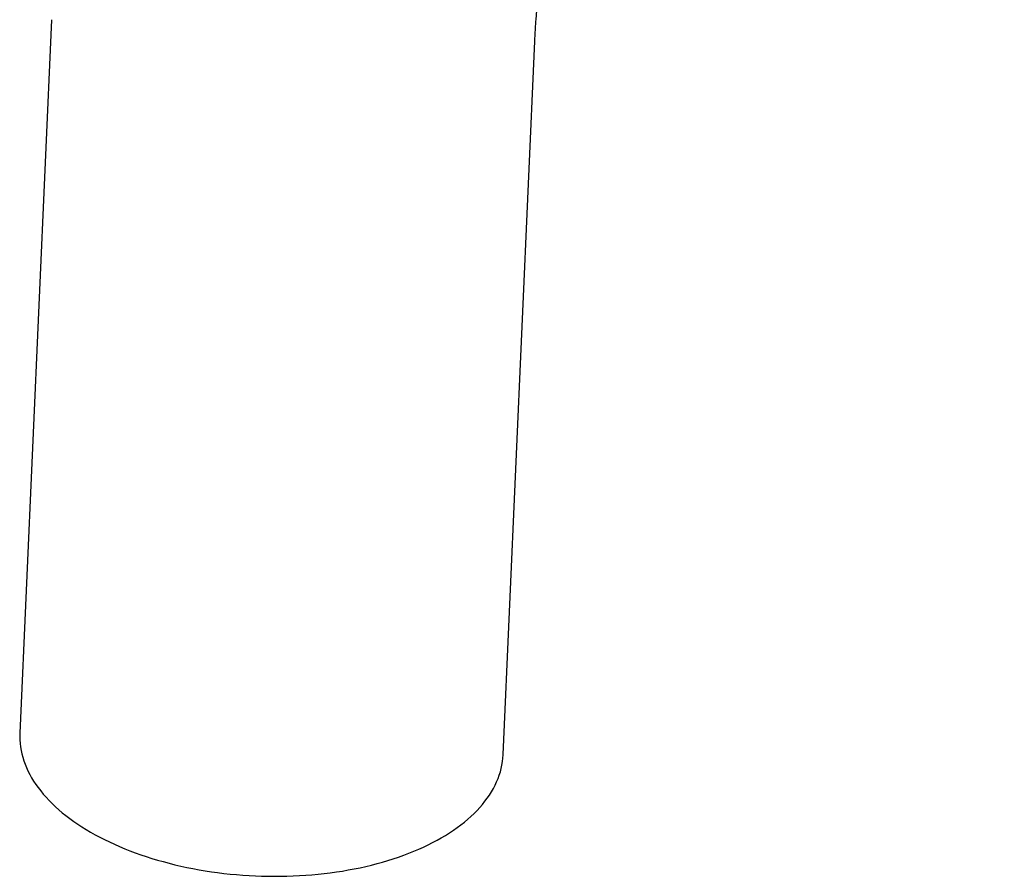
# Model space of a CAD drawing. Header units: millimetres. Extents: x 8 to 852, y 12 to 811.
# Tile 7 of 20: x 615 to 660, y 238 to 277. Entities that reach past the tile are written whole.
import ezdxf

# ---------------------------------------------------------------- set-up
doc = ezdxf.new("R2010")
doc.units = ezdxf.units.MM

msp = doc.modelspace()

# ---------------------------------------------------------------- linework, layer by layer
at = {"color": 7, "linetype": 'Continuous', "lineweight": 30}
for p, q in [((616.246, 277.002), (614.811, 244.547)), ((636.789, 243.575), (638.224, 276.03))]:
    msp.add_line(p, q, dxfattribs=at)
at = {"color": 7, "linetype": 'Continuous', "lineweight": 30, "flags": 128}
msp.add_lwpolyline([(614.811, 244.547), (614.807, 244.398), (614.811, 244.24), (614.823, 244.083), (614.842, 243.925), (614.868, 243.767), (614.902, 243.61), (614.944, 243.453), (614.993, 243.296), (615.049, 243.14), (615.113, 242.985), (615.184, 242.83), (615.262, 242.676), (615.348, 242.523), (615.44, 242.371), (615.54, 242.221), (615.647, 242.071), (615.761, 241.923), (615.881, 241.776), (616.009, 241.631), (616.143, 241.488), (616.284, 241.346), (616.431, 241.206), (616.585, 241.068), (616.745, 240.933), (616.911, 240.799), (617.083, 240.668), (617.262, 240.538), (617.446, 240.412), (617.636, 240.288), (617.831, 240.166), (618.032, 240.047), (618.239, 239.931), (618.45, 239.818), (618.667, 239.707), (618.888, 239.6), (619.114, 239.495), (619.345, 239.394), (619.58, 239.296), (619.819, 239.201), (620.063, 239.11), (620.31, 239.022), (620.561, 238.937), (620.816, 238.856), (621.074, 238.779), (621.336, 238.705), (621.6, 238.634), (621.867, 238.568), (622.138, 238.505), (622.41, 238.446), (622.685, 238.391), (622.962, 238.34), (623.241, 238.292), (623.522, 238.249), (623.804, 238.21), (624.088, 238.174), (624.372, 238.143), (624.658, 238.116), (624.945, 238.093), (625.232, 238.074), (625.52, 238.059), (625.807, 238.048), (626.095, 238.041), (626.383, 238.038), (626.67, 238.04), (626.956, 238.045), (627.242, 238.055), (627.527, 238.069), (627.81, 238.087), (628.093, 238.109), (628.373, 238.135), (628.652, 238.165), (628.929, 238.2), (629.204, 238.238), (629.476, 238.28), (629.746, 238.326), (630.013, 238.377), (630.278, 238.431), (630.539, 238.489), (630.797, 238.55), (631.052, 238.616), (631.303, 238.685), (631.55, 238.758), (631.793, 238.834), (632.032, 238.915), (632.267, 238.998), (632.498, 239.085), (632.723, 239.176), (632.945, 239.27), (633.161, 239.367), (633.372, 239.467), (633.578, 239.571), (633.779, 239.678), (633.974, 239.787), (634.163, 239.9), (634.347, 240.015), (634.525, 240.133), (634.697, 240.254), (634.863, 240.378), (635.023, 240.504), (635.176, 240.632), (635.323, 240.763), (635.464, 240.896), (635.598, 241.031), (635.725, 241.168), (635.845, 241.308), (635.958, 241.449), (636.065, 241.592), (636.164, 241.736), (636.257, 241.883), (636.342, 242.03), (636.42, 242.179), (636.49, 242.33), (636.554, 242.482), (636.61, 242.634), (636.658, 242.788), (636.699, 242.942), (636.733, 243.098), (636.759, 243.254), (636.778, 243.41), (636.789, 243.567), (636.789, 243.575)], dxfattribs=at)
at = {"color": 7, "linetype": 'Continuous', "lineweight": 30}
msp.add_open_spline([(638.224, 276.03), (638.227, 276.077), (638.233, 276.214), (638.245, 276.444), (638.263, 276.72), (638.283, 276.999), (638.307, 277.282), (638.333, 277.567), (638.362, 277.855), (638.395, 278.146), (638.43, 278.44), (638.468, 278.737), (638.509, 279.037), (638.554, 279.339), (638.601, 279.644), (638.652, 279.951), (638.706, 280.26), (638.762, 280.572), (638.822, 280.887), (638.886, 281.203), (638.952, 281.521), (639.022, 281.842), (639.094, 282.164), (639.17, 282.489), (639.249, 282.815), (639.332, 283.142), (639.417, 283.472), (639.506, 283.803), (639.598, 284.135), (639.693, 284.469), (639.791, 284.804), (639.892, 285.14), (639.997, 285.478), (640.105, 285.816), (640.216, 286.156), (640.33, 286.496), (640.447, 286.837), (640.567, 287.179), (640.691, 287.521), (640.817, 287.865), (640.947, 288.208), (641.079, 288.552), (641.215, 288.897), (641.354, 289.241), (641.495, 289.586), (641.64, 289.931), (641.787, 290.275), (641.938, 290.62), (642.091, 290.965), (642.247, 291.309), (642.406, 291.653), (642.568, 291.997), (642.732, 292.34), (642.9, 292.683), (643.069, 293.025), (643.242, 293.366), (643.417, 293.706), (643.595, 294.046), (643.775, 294.385), (643.958, 294.722), (644.144, 295.059), (644.332, 295.394), (644.522, 295.729), (644.714, 296.061), (644.909, 296.393), (645.106, 296.723), (645.306, 297.051), (645.507, 297.378), (645.711, 297.703), (645.917, 298.027), (646.124, 298.349), (646.334, 298.668), (646.546, 298.986), (646.76, 299.302), (646.975, 299.615), (647.192, 299.927), (647.411, 300.236), (647.632, 300.543), (647.854, 300.848), (648.078, 301.15), (648.303, 301.449), (648.53, 301.746), (648.758, 302.041), (648.988, 302.333), (649.219, 302.622), (649.451, 302.908), (649.684, 303.192), (649.918, 303.472), (650.154, 303.75), (650.39, 304.024), (650.627, 304.296), (650.865, 304.564), (651.104, 304.829), (651.344, 305.091), (651.584, 305.35), (651.825, 305.605), (652.067, 305.857), (652.308, 306.106), (652.551, 306.351), (652.793, 306.592), (653.036, 306.831), (653.279, 307.065), (653.522, 307.296), (653.765, 307.523), (654.008, 307.746), (654.251, 307.966), (654.494, 308.182), (654.737, 308.394), (654.979, 308.602), (655.221, 308.807), (655.462, 309.007), (655.703, 309.204), (655.944, 309.396), (656.183, 309.585), (656.422, 309.77), (656.66, 309.95), (656.897, 310.127), (657.133, 310.299), (657.368, 310.468), (657.602, 310.632), (657.835, 310.793), (658.066, 310.949), (658.296, 311.101), (658.525, 311.249), (658.752, 311.393), (658.977, 311.533), (659.201, 311.669), (659.398, 311.786), (659.52, 311.856), (659.568, 311.884)], degree=3, knots=[0, 0, 0, 0, 0.004032, 0.011709, 0.019394, 0.02709, 0.034797, 0.042515, 0.050243, 0.057983, 0.065733, 0.073494, 0.081266, 0.089049, 0.096842, 0.104646, 0.11246, 0.120285, 0.12812, 0.135965, 0.14382, 0.151685, 0.159559, 0.167443, 0.175336, 0.183239, 0.19115, 0.19907, 0.206998, 0.214935, 0.22288, 0.230833, 0.238793, 0.246761, 0.254736, 0.262718, 0.270707, 0.278703, 0.286705, 0.294712, 0.302726, 0.310746, 0.31877, 0.3268, 0.334835, 0.342874, 0.350918, 0.358966, 0.367018, 0.375073, 0.383132, 0.391195, 0.39926, 0.407328, 0.415398, 0.42347, 0.431545, 0.439621, 0.447699, 0.455778, 0.463858, 0.471938, 0.48002, 0.488101, 0.496182, 0.504264, 0.512344, 0.520424, 0.528502, 0.53658, 0.544656, 0.55273, 0.560802, 0.568871, 0.576938, 0.585003, 0.593064, 0.601122, 0.609177, 0.617227, 0.625274, 0.633317, 0.641355, 0.649388, 0.657417, 0.66544, 0.673458, 0.68147, 0.689476, 0.697476, 0.70547, 0.713457, 0.721437, 0.72941, 0.737376, 0.745334, 0.753285, 0.761227, 0.769162, 0.777088, 0.785005, 0.792914, 0.800814, 0.808704, 0.816585, 0.824457, 0.832319, 0.840171, 0.848013, 0.855845, 0.863667, 0.871478, 0.879279, 0.887069, 0.894848, 0.902617, 0.910375, 0.918121, 0.925857, 0.933582, 0.941296, 0.948999, 0.956692, 0.964373, 0.972044, 0.979704, 0.987354, 0.994993, 1, 1, 1, 1], dxfattribs=at)

doc.saveas('drawing.dxf')
